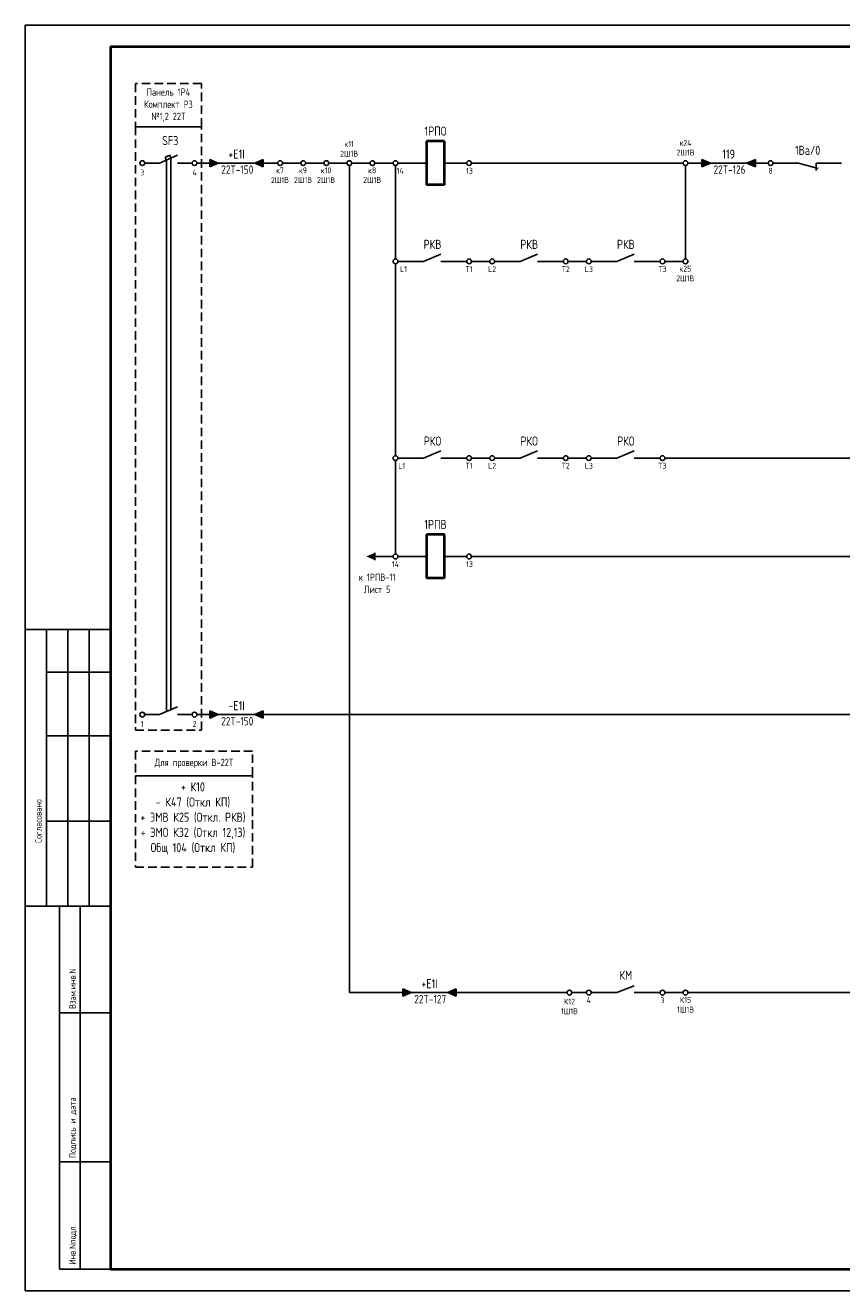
# Model space of a CAD drawing. Header units: millimetres. Extents: x 616 to 6446, y 2590 to 5711.
# Tile 35 of 50: x 4302 to 4494, y 3305 to 3602. Entities that reach past the tile are written whole.
import ezdxf
from ezdxf.enums import TextEntityAlignment as Align

# ---------------------------------------------------------------- set-up
doc = ezdxf.new("R2010")
doc.units = ezdxf.units.MM
doc.linetypes.add('JIS_02_2.0', pattern=[3, 2, -1])
doc.styles.add('SIMPLEX', font='GOST.ttf', dxfattribs={"height": 5})

msp = doc.modelspace()

# ---------------------------------------------------------------- hatches: boundary and pattern name
h = msp.add_hatch(color=256)
h.dxf.hatch_style = 1
h.paths.add_polyline_path([(4345.43, 3569.2), (4347.43, 3570.05), (4345.43, 3570.91)])
h = msp.add_hatch(color=256)
h.dxf.hatch_style = 1
h.paths.add_polyline_path([(4357.98, 3570.91), (4355.98, 3570.05), (4357.98, 3569.2)])
h = msp.add_hatch(color=256)
h.dxf.hatch_style = 1
h.paths.add_polyline_path([(4460.95, 3569.2), (4462.95, 3570.05), (4460.95, 3570.91)])
h = msp.add_hatch(color=256)
h.dxf.hatch_style = 1
h.paths.add_polyline_path([(4473.5, 3570.91), (4471.5, 3570.05), (4473.5, 3569.2)])
h = msp.add_hatch(color=256)
h.dxf.hatch_style = 1
h.paths.add_polyline_path([(4384.18, 3478.57), (4382.17, 3477.71), (4384.18, 3476.86)])
h = msp.add_hatch(color=256)
h.dxf.hatch_style = 1
h.paths.add_polyline_path([(4345.43, 3439.72), (4347.43, 3440.58), (4345.43, 3441.43)])
h = msp.add_hatch(color=256)
h.dxf.hatch_style = 1
h.paths.add_polyline_path([(4357.98, 3441.43), (4355.98, 3440.58), (4357.98, 3439.72)])
h = msp.add_hatch(color=256)
h.dxf.hatch_style = 1
h.paths.add_polyline_path([(4390.72, 3374.46), (4392.73, 3375.32), (4390.72, 3376.17)])
h = msp.add_hatch(color=256)
h.dxf.hatch_style = 1
h.paths.add_polyline_path([(4403.28, 3376.17), (4401.28, 3375.32), (4403.28, 3374.46)])

# ---------------------------------------------------------------- linework, layer by layer
for p, q in [((4302.15, 3305.35), (4302.15, 3602.4)), ((4302.15, 3602.4), (4722.16, 3602.4)), ((4302.15, 3305.35), (4302.15, 3602.4)), ((4333.61, 3570.05), (4337.88, 3571.9)), ((4336.09, 3571.88), (4334.99, 3571.41)), ((4335.25, 3570.76), (4334.99, 3571.41)), ((4335.25, 3441.29), (4335.25, 3570.76)), ((4336.34, 3571.23), (4336.09, 3571.88)), ((4336.34, 3441.76), (4336.34, 3571.23)), ((4345.43, 3569.2), (4345.43, 3570.91)), ((4345.43, 3570.91), (4347.43, 3570.05)), ((4355.98, 3570.05), (4357.98, 3570.91)), ((4357.98, 3570.91), (4357.98, 3569.2)), ((4460.95, 3569.2), (4460.95, 3570.91)), ((4460.95, 3570.91), (4462.95, 3570.05)), ((4471.5, 3570.05), (4473.5, 3570.91)), ((4473.5, 3570.91), (4473.5, 3569.2)), ((4333.61, 3570.05), (4330.19, 3570.05)), ((4341.3, 3570.05), (4337.88, 3570.05)), ((4345.43, 3570.05), (4342.44, 3570.05)), ((4347.43, 3570.05), (4345.43, 3569.2)), ((4355.98, 3570.05), (4347.43, 3570.05)), ((4357.98, 3569.2), (4355.98, 3570.05)), ((4361.4, 3570.05), (4357.98, 3570.05)), ((4366.81, 3570.05), (4362.54, 3570.05)), ((4372.22, 3570.05), (4367.95, 3570.05)), ((4377.63, 3570.05), (4373.36, 3570.05)), ((4378.2, 3569.48), (4378.2, 3375.32)), ((4383.04, 3570.05), (4378.77, 3570.05)), ((4388.45, 3570.05), (4384.18, 3570.05)), ((4389.02, 3547.53), (4389.02, 3569.48)), ((4396.28, 3570.05), (4389.59, 3570.05)), ((4400.55, 3570.05), (4405.73, 3570.05)), ((4406.87, 3570.05), (4456.52, 3570.05)), ((4457.09, 3547.53), (4457.09, 3569.48)), ((4460.95, 3570.05), (4457.66, 3570.05)), ((4462.95, 3570.05), (4460.95, 3569.2)), ((4471.5, 3570.05), (4462.95, 3570.05)), ((4473.5, 3569.2), (4471.5, 3570.05)), ((4476.49, 3570.05), (4473.5, 3570.05)), ((4483.61, 3570.05), (4477.63, 3570.05)), ((4483.61, 3570.05), (4488.2, 3568.81)), ((4493.71, 3570.05), (4487.72, 3570.05)), ((4487.72, 3570.05), (4487.72, 3568.32)), ((4395.57, 3546.97), (4389.59, 3546.97)), ((4395.57, 3546.97), (4399.68, 3548.71)), ((4405.73, 3546.97), (4399.68, 3546.97)), ((4411.14, 3546.97), (4406.87, 3546.97)), ((4418.26, 3546.97), (4412.28, 3546.97)), ((4418.26, 3546.97), (4422.37, 3548.71)), ((4428.42, 3546.97), (4422.37, 3546.97)), ((4433.83, 3546.97), (4429.56, 3546.97)), ((4440.95, 3546.97), (4434.97, 3546.97)), ((4440.95, 3546.97), (4445.06, 3548.71)), ((4451.11, 3546.97), (4445.06, 3546.97)), ((4456.52, 3546.97), (4452.25, 3546.97)), ((4389.02, 3546.4), (4389.02, 3501.36)), ((4395.57, 3500.8), (4399.68, 3502.54)), ((4418.26, 3500.8), (4422.37, 3502.54)), ((4440.95, 3500.8), (4445.06, 3502.54)), ((4389.02, 3478.28), (4389.02, 3500.23)), ((4395.57, 3500.8), (4389.59, 3500.8)), ((4405.73, 3500.8), (4399.68, 3500.8)), ((4411.14, 3500.8), (4406.87, 3500.8)), ((4418.26, 3500.8), (4412.28, 3500.8)), ((4428.42, 3500.8), (4422.37, 3500.8)), ((4433.83, 3500.8), (4429.56, 3500.8)), ((4440.95, 3500.8), (4434.97, 3500.8)), ((4451.11, 3500.8), (4445.06, 3500.8)), ((4562.09, 3500.8), (4452.25, 3500.8)), ((4384.18, 3478.57), (4384.18, 3476.86)), ((4388.45, 3477.71), (4384.18, 3477.71)), ((4396.28, 3477.71), (4389.59, 3477.71)), ((4400.55, 3477.71), (4405.73, 3477.71)), ((4406.87, 3477.71), (4562.09, 3477.71)), ((4322.15, 3460.58), (4302.15, 3460.58)), ((4307.15, 3395.58), (4307.15, 3460.58)), ((4312.15, 3395.58), (4312.15, 3460.58)), ((4317.15, 3395.58), (4317.15, 3460.58)), ((4307.15, 3450.58), (4322.15, 3450.58)), ((4333.61, 3440.58), (4330.19, 3440.58)), ((4333.61, 3440.58), (4337.88, 3442.42)), ((4341.3, 3440.58), (4337.88, 3440.58)), ((4345.43, 3440.58), (4342.44, 3440.58)), ((4345.43, 3439.72), (4345.43, 3441.43)), ((4345.43, 3441.43), (4347.43, 3440.58)), ((4347.43, 3440.58), (4345.43, 3439.72)), ((4355.98, 3440.58), (4347.43, 3440.58)), ((4355.98, 3440.58), (4357.98, 3441.43)), ((4357.98, 3439.72), (4355.98, 3440.58)), ((4357.98, 3441.43), (4357.98, 3439.72)), ((4362.54, 3440.58), (4357.98, 3440.58)), ((4563.29, 3440.58), (4362.54, 3440.58)), ((4307.15, 3435.58), (4322.15, 3435.58)), ((4307.15, 3415.58), (4322.15, 3415.58)), ((4302.15, 3395.58), (4322.15, 3395.58)), ((4310.15, 3310.4), (4310.15, 3395.58)), ((4315.03, 3310.4), (4315.03, 3395.58)), ((4378.2, 3375.32), (4429.28, 3375.32)), ((4390.72, 3374.46), (4390.72, 3376.17)), ((4390.72, 3376.17), (4392.73, 3375.32)), ((4392.73, 3375.32), (4390.72, 3374.46)), ((4401.28, 3375.32), (4392.73, 3375.32)), ((4401.28, 3375.32), (4403.28, 3376.17)), ((4403.28, 3374.46), (4401.28, 3375.32)), ((4403.28, 3376.17), (4403.28, 3374.46)), ((4433.83, 3375.32), (4430.41, 3375.32)), ((4440.95, 3375.32), (4434.97, 3375.32)), ((4440.95, 3375.32), (4445.06, 3376.89)), ((4451.11, 3375.32), (4445.06, 3375.32)), ((4452.25, 3375.32), (4456.52, 3375.32)), ((4562.09, 3375.32), (4457.66, 3375.32)), ((4310.15, 3370.58), (4322.15, 3370.58)), ((4310.15, 3335.58), (4322.15, 3335.58)), ((4310.15, 3310.4), (4322.15, 3310.4)), ((4302.15, 3305.35), (4722.16, 3305.35))]:
    msp.add_line(p, q)
at = {"lineweight": 40}
for p, q in [((4322.15, 3597.4), (4717.25, 3597.4)), ((4400.55, 3575.18), (4396.28, 3575.18)), ((4396.28, 3575.18), (4396.28, 3564.92)), ((4400.55, 3564.92), (4400.55, 3575.18)), ((4400.55, 3564.92), (4396.28, 3564.92)), ((4400.55, 3482.84), (4396.28, 3482.84)), ((4396.28, 3482.84), (4396.28, 3472.58)), ((4400.55, 3472.58), (4400.55, 3482.84)), ((4400.55, 3472.58), (4396.28, 3472.58)), ((4322.15, 3310.4), (4717.25, 3310.4))]:
    msp.add_line(p, q, dxfattribs=at)
at = {"linetype": 'Continuous', "lineweight": 40}
msp.add_line((4322.15, 3597.4), (4322.15, 3310.4), dxfattribs=at)
at = {"linetype": 'Continuous'}
for p, q in [((4322.15, 3451.41), (4322.15, 3431.41)), ((4322.15, 3411.41), (4322.15, 3391.41))]:
    msp.add_line(p, q, dxfattribs=at)
at = {"color": 32, "linetype": 'JIS_02_2.0', "true_color": 0xcd6928}
for points in [[(4343.47, 3588.74), (4327.98, 3588.74), (4327.98, 3578.6), (4343.47, 3578.6)], [(4343.47, 3578.6), (4327.98, 3578.6), (4327.98, 3436.94), (4343.47, 3436.94)], [(4355.47, 3432.02), (4327.98, 3432.02), (4327.98, 3426.23), (4355.47, 3426.23)], [(4355.47, 3426.23), (4327.98, 3426.23), (4327.98, 3404.77), (4355.47, 3404.77)]]:
    msp.add_lwpolyline(points, close=True, dxfattribs=at)
for centre in [(4329.62, 3570.05), (4341.87, 3570.05), (4361.97, 3570.05), (4367.38, 3570.05), (4372.79, 3570.05), (4378.2, 3570.05), (4383.61, 3570.05), (4389.02, 3570.05), (4406.3, 3570.05), (4457.09, 3570.05), (4477.06, 3570.05), (4389.02, 3546.97), (4406.3, 3546.97), (4411.71, 3546.97), (4428.99, 3546.97), (4434.4, 3546.97), (4451.68, 3546.97), (4457.09, 3546.97), (4389.02, 3500.8), (4406.3, 3500.8), (4411.71, 3500.8), (4428.99, 3500.8), (4434.4, 3500.8), (4451.68, 3500.8), (4389.02, 3477.71), (4406.3, 3477.71), (4329.62, 3440.58), (4341.87, 3440.58), (4429.85, 3375.32), (4434.4, 3375.32), (4451.68, 3375.32), (4457.09, 3375.32)]:
    msp.add_circle(centre, 0.567)

# ---------------------------------------------------------------- texts
at = {"color": 4, "style": 'SIMPLEX'}
for s, p in [('22T-150', (4351.9, 3567.54)), ('22T-126', (4467.42, 3567.54)), ('22T-150', (4351.9, 3438.07)), ('22T-127', (4397.19, 3372.81))]:
    msp.add_text(s, height=1.97, dxfattribs=at).set_placement(p, align=Align.CENTER)
at = {"linetype": 'Continuous', "style": 'SIMPLEX'}
for s, p in [('Согласовано', (4305.98, 3410.46)), ('Взам.инв.N', (4313.98, 3371.46)), ('Подпись и дата', (4313.98, 3336.46)), ('Инв.Nподл.', (4313.98, 3311.46))]:
    msp.add_text(s, height=1.5, rotation=90, dxfattribs=at).set_placement(p)
at = {"char_height": 1.71, "attachment_point": 5, "style": 'SIMPLEX'}
for s, insert, width in [('Панель 1Р4\\PКомплект РЗ №1,2 22Т', (4335.73, 3583.67), 15.4958), ('к 1РПВ-11\\PЛист 5', (4384.73, 3471.4), 10.5308), ('Для проверки В-22Т', (4341.72, 3429.13), 27.4866)]:
    msp.add_mtext(s, dxfattribs=dict(at, insert=insert, width=width))
at = {"lineweight": 50, "attachment_point": 5, "style": 'SIMPLEX'}
for s, insert, char_height, width in [('SF3', (4336.16, 3575.34), 2.138, 6.6289), ('1РПО', (4398.41, 3577.56), 2.138, 4.275), ('119', (4467.22, 3572.15), 2.138, 8.55), ('1Ва/0', (4485.75, 3573.05), 2.138, 4.275), ('+E1I', (4351.71, 3572.15), 2.138, 8.55), ('РКВ', (4397.71, 3550.97), 2.138, 4.275), ('РКВ', (4420.4, 3550.97), 2.138, 4.275), ('РКВ', (4443.09, 3550.97), 2.138, 4.275), ('РКО', (4397.71, 3504.8), 2.138, 4.275), ('РКО', (4420.4, 3504.8), 2.138, 4.275), ('РКО', (4443.09, 3504.8), 2.138, 4.275), ('1РПВ', (4398.41, 3485.22), 2.138, 4.275), ('-E1I', (4351.71, 3442.67), 2.138, 8.55), ('+ К10\\P- К47 (Откл КП)\\P+ ЭМВ К25 (Откл. РКВ)\\P+ ЭМО К32 (Откл 12,13)\\PОбщ 104 (Откл КП)', (4341.49, 3416.21), 2.1375, 32.5078), ('КМ', (4443.09, 3379.39), 2.138, 4.275), ('+E1I', (4397, 3377.41), 2.138, 8.55)]:
    msp.add_mtext(s, dxfattribs=dict(at, insert=insert, char_height=char_height, width=width))
at = {"color": 7, "attachment_point": 5, "style": 'SIMPLEX'}
for s, insert, char_height, width in [('к11\\P2Ш1В', (4378.14, 3573.4), 1.368, 4.0013), ('к24\\P2Ш1В', (4457.09, 3573.66), 1.368, 3.4078), ('3', (4329.62, 3567.84), 1.37, 3.4078), ('4', (4341.87, 3567.84), 1.37, 3.4078), ('к7\\P2Ш1В', (4361.91, 3567.21), 1.368, 3.4078), ('к9\\P2Ш1В', (4367.32, 3567.21), 1.368, 3.4078), ('к10 2Ш1В', (4372.73, 3567.21), 1.368, 3.4078), ('к8\\P2Ш1В', (4383.55, 3567.21), 1.368, 3.4078), ('14', (4390.12, 3568.25), 1.368, 1.9637), ('13', (4406.38, 3568.26), 1.368, 1.9637), ('8', (4477.06, 3568.25), 1.37, 1.9637), ('L1', (4390.92, 3545.16), 1.368, 1.9637), ('Т1', (4406.3, 3545.18), 1.368, 1.9637), ('L2', (4411.71, 3545.16), 1.368, 1.9637), ('Т2', (4428.99, 3545.18), 1.368, 1.9637), ('L3', (4434.4, 3545.16), 1.368, 1.9637), ('Т3', (4451.68, 3545.18), 1.368, 1.9637), ('к25\\P2Ш1В', (4457.03, 3544.13), 1.368, 3.4078), ('L1', (4390.49, 3498.99), 1.368, 1.9637), ('Т1', (4406.3, 3499.01), 1.368, 1.9637), ('L2', (4411.71, 3498.99), 1.368, 1.9637), ('Т2', (4428.99, 3499.01), 1.368, 1.9637), ('L3', (4434.4, 3498.99), 1.368, 1.9637), ('Т3', (4451.68, 3499.01), 1.368, 1.9637), ('14', (4389.02, 3475.91), 1.368, 1.9637), ('13', (4406.38, 3475.92), 1.368, 1.9637), ('1', (4329.62, 3438.37), 1.37, 3.4078), ('2', (4341.87, 3438.37), 1.37, 3.4078), ('К15\\P1Ш1В', (4457.09, 3372.46), 1.368, 1.9637), ('К12\\P1Ш1В', (4429.85, 3372.08), 1.368, 1.9637), ('4', (4434.4, 3373.51), 1.37, 1.9637), ('3', (4451.68, 3373.53), 1.37, 1.9637)]:
    msp.add_mtext(s, dxfattribs=dict(at, insert=insert, char_height=char_height, width=width))

doc.saveas('drawing.dxf')
